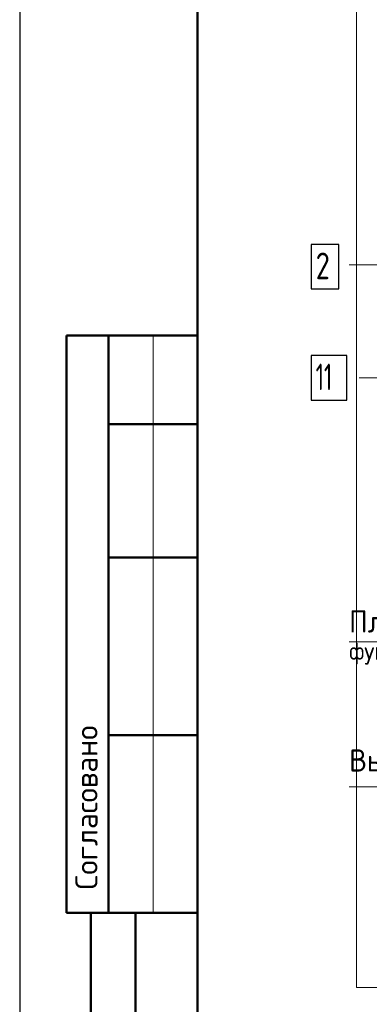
# Model space of a CAD drawing. Header units: millimetres. Extents: x 0 to 50400, y 0 to 35640.
# Tile 2 of 15: x 0 to 4717, y 9564 to 22866. Entities that reach past the tile are written whole.
import ezdxf

# ---------------------------------------------------------------- set-up
doc = ezdxf.new("R2010")
doc.units = ezdxf.units.MM
doc.linetypes.add('______2', pattern=[324, 240, -84])
for name, color, linetype, lineweight in [('Standard', 7, 'Continuous', 25), ('Позиционная метка диаметр_ шаг', 7, 'Continuous', 13), ('Позиционная метка линия выноска', 7, 'Continuous', 13)]:
    doc.layers.add(name, color=color, linetype=linetype, lineweight=lineweight)
doc.layers.add('Стена фоновая арматура У1', color=7, linetype='______2', true_color=0xa0a0a0)
doc.layers.add('Стена фоновая затяжка С-обр.', color=7, linetype='______2', true_color=0xa0a0a0)
doc.styles.add('ISOCPEUR', font='txt')

msp = doc.modelspace()

# ---------------------------------------------------------------- linework, layer by layer
at = {"layer": 'Standard', "color": 7, "linetype": 'Continuous', "lineweight": 25, "transparency": 33554687}
msp.add_line((2400, 35040), (2400, 1270), dxfattribs=at)
at = {"layer": 'Standard', "color": 7, "linetype": 'Continuous', "lineweight": 50, "transparency": 33554687}
for p, q in [((7, 18600), (0, 18600)), ((2400, 18600), (632, 18600)), ((632, 18600), (632, 10800)), ((632, 18600), (632, 10800)), ((1200, 18600), (1200, 10800)), ((2400, 17400), (1200, 17400)), ((2400, 15600), (1200, 15600)), ((2400, 13200), (1200, 13200)), ((0, 10800), (7, 10800)), ((632, 10800), (2400, 10800)), ((960, 600), (960, 10800)), ((960, 600), (960, 10800)), ((1560, 600), (1560, 10800))]:
    msp.add_line(p, q, dxfattribs=at)
at = {"layer": 'Standard', "color": 7, "linetype": 'Continuous', "lineweight": 13, "transparency": 33554687}
msp.add_line((1800, 18600), (1800, 10800), dxfattribs=at)
at = {"layer": 'Standard', "color": 7, "linetype": 'Continuous', "lineweight": 25, "transparency": 33554687}
msp.add_lwpolyline([(0, 0), (50400, 0), (50400, 35640), (0, 35640), (0, 0)], close=True, dxfattribs=at)
at = {"layer": 'Standard', "color": 7, "linetype": 'Continuous', "lineweight": 50, "transparency": 33554687}
msp.add_lwpolyline([(2400, 35040), (49800, 35040), (49800, 600), (2400, 600), (2400, 35040)], close=True, dxfattribs=at)
at = {"layer": 'Standard', "color": 254, "linetype": 'Continuous', "lineweight": 13, "true_color": 0xc4c4ff, "transparency": 33554687}
msp.add_lwpolyline([(4544, 9792), (10321, 9792), (10321, 33133), (4544, 33133), (4544, 9792)], dxfattribs=at)
at = {"layer": 'Позиционная метка линия выноска', "color": 7, "linetype": 'Continuous', "lineweight": 13, "transparency": 33554687}
for points in [[(4443, 19555), (8078, 19555), (8452, 19929)], [(4581, 18028), (7930, 18028), (7930, 17589)], [(6885, 13497), (6885, 14460), (4444, 14460)], [(7780, 12501), (7659, 12501), (4444, 12501)]]:
    msp.add_lwpolyline(points, dxfattribs=at)
at = {"layer": 'Стена фоновая арматура У1', "color": 7, "linetype": 'Continuous', "lineweight": 25, "transparency": 33554687}
msp.add_lwpolyline([(3933, 19228), (4305, 19228), (4305, 19828), (3933, 19828), (3933, 19228)], dxfattribs=at)
at = {"layer": 'Стена фоновая затяжка С-обр.', "color": 7, "linetype": 'Continuous', "lineweight": 25, "transparency": 33554687}
msp.add_lwpolyline([(3933, 17728), (4413, 17728), (4413, 18328), (3933, 18328), (3933, 17728)], dxfattribs=at)

# ---------------------------------------------------------------- texts
at = {"layer": 'Standard', "color": 7, "linetype": 'Continuous', "lineweight": 50, "transparency": 33554687, "insert": (1050, 11114), "char_height": 300, "width": 2486.25, "attachment_point": 7, "rotation": 90, "style": 'ISOCPEUR'}
msp.add_mtext('\\A1;{\\fISOCPEUR|i0|b0;\\H300.000000;\\W1.000000;\\C7;Согласовано}\\P', dxfattribs=at)
at = {"layer": 'Позиционная метка диаметр_ шаг', "color": 7, "linetype": 'Continuous', "lineweight": 25, "transparency": 33554687, "attachment_point": 7, "style": 'ISOCPEUR'}
for s, insert, char_height, width in [('\\W0.95;Плита', (4444, 14586), 300, 1311.99), ('\\W0.97;фундамента', (4444, 14154), 240, 1963.87), ('\\W0.96;Выпуски', (4444, 12627), 300, 1643.32)]:
    msp.add_mtext(s, dxfattribs=dict(at, insert=insert, char_height=char_height, width=width))
at = {"layer": 'Стена фоновая арматура У1', "color": 7, "linetype": 'Continuous', "lineweight": 13, "transparency": 33554687, "insert": (3993, 19360), "char_height": 360, "width": 391.69, "attachment_point": 7, "style": 'ISOCPEUR'}
msp.add_mtext('\\W0.78;2', dxfattribs=at)
at = {"layer": 'Стена фоновая затяжка С-обр.', "color": 7, "linetype": 'Continuous', "lineweight": 13, "transparency": 33554687, "insert": (3993, 17860), "char_height": 360, "width": 472.5, "attachment_point": 7, "style": 'ISOCPEUR'}
msp.add_mtext('\\W0.62;11', dxfattribs=at)

doc.saveas('drawing.dxf')
